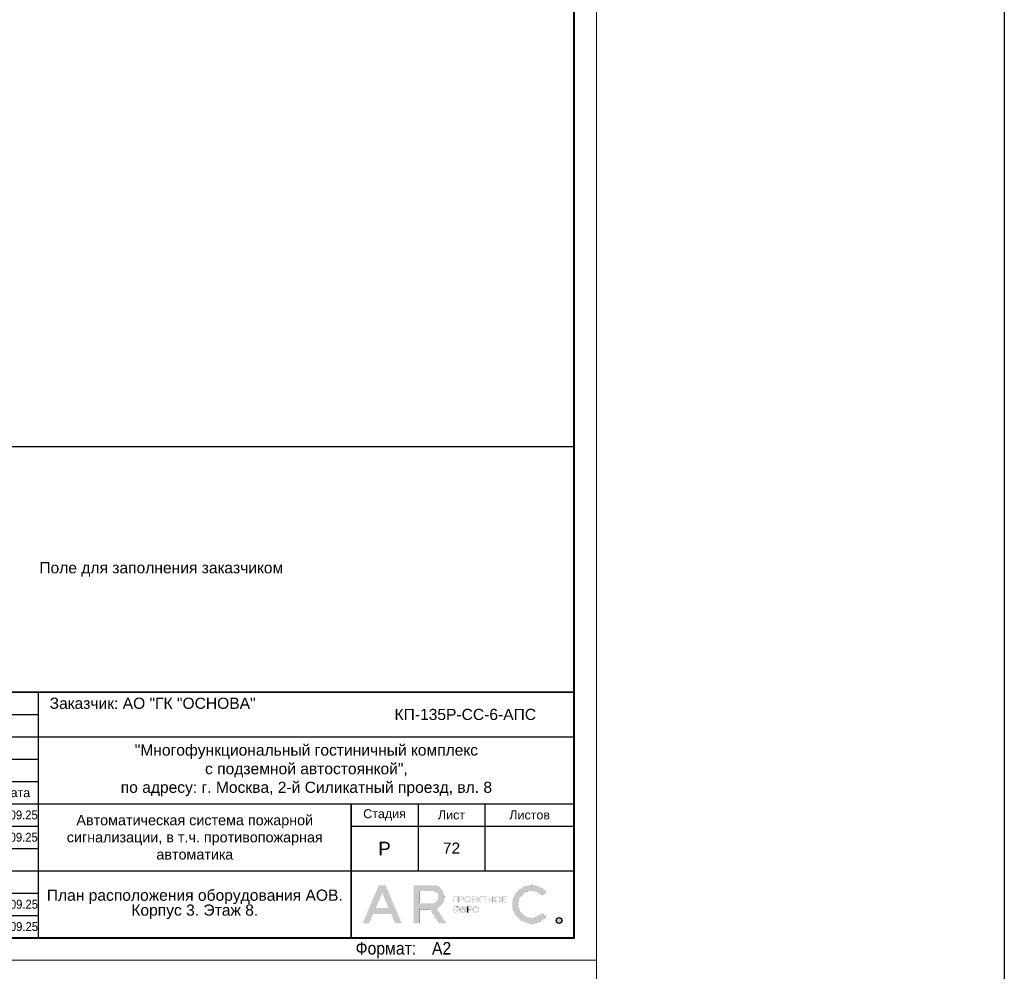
# Model space of a CAD drawing. Header units: millimetres. Extents: x -195178 to 1761886, y 140622 to 301105.
# Tile 43 of 131: x 345903 to 367954, y 224055 to 245362. Entities that reach past the tile are written whole.
import ezdxf
from ezdxf.enums import TextEntityAlignment as Align

# ---------------------------------------------------------------- set-up
doc = ezdxf.new("R2010")
doc.units = ezdxf.units.MM
doc.layers.get('Defpoints').update_dxf_attribs({"color": 252})
for name, color, linetype, lineweight in [('DB CP Оформление', 7, 'Continuous', 25), ('Охрана входов', 252, 'Continuous', 30), ('Рамка', 7, 'Continuous', 18), ('СС-011-ПОЖ-СИГНАЛИЗАЦИЯ', 1, 'Continuous', 30)]:
    doc.layers.add(name, color=color, linetype=linetype, lineweight=lineweight)
doc.layers.add('DB CP Подписи', color=7, linetype='Continuous', lineweight=25, true_color=0x0a45f5)
doc.layers.add('Автоматика', color=1, linetype='Continuous')
doc.layers.add('формат', color=250, linetype='Continuous')
doc.styles.add('Arial', font='arial.ttf', dxfattribs={"width": 0.9, "height": 699.9999999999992})
doc.styles.add('CP.Text', font='arial.ttf')
doc.styles.add('CP.Text дата', font='arial.ttf', dxfattribs={"width": 0.9})

# ---------------------------------------------------------------- blocks, each defined once
blk = doc.blocks.new('*U29')
at = {"color": 0, "lineweight": 0}
blk.add_lwpolyline([(-594, 4.393872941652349e-15), (6.661338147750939e-14, 6.661338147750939e-14), (3.331937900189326e-14, 420.0000000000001), (-594.0000000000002, 420.0000000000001)], close=True, dxfattribs=at)
at = {"lineweight": 40}
blk.add_lwpolyline([(-574, 5.000000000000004), (-4.999999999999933, 5.000000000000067), (-4.999999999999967, 415.0000000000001), (-574.0000000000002, 415.0000000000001)], close=True, dxfattribs=at)
at = {"style": 'Arial', "width": 0.9}
blk.add_text('Формат:', height=2.8, dxfattribs=at).set_placement((-53.97311837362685, 1.250000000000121))
at = {"style": 'Arial', "width": 0.9, "flags": 8}
blk.add_attdef('FORMAT', (-36.87188609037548, 1.257088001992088), '', height=2.8, dxfattribs=at)
blk = doc.blocks.new('Попов')
at = {"layer": 'DB CP Подписи', "color": 160, "true_color": 0x0a45f5}
for points in [[(7.394956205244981, 7.032094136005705), (4.284556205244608, 0.8400941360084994), (3.982156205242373, 0.4944941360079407), (3.665356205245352, 0.2583778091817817), (3.190156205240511, 0.09837780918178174), (2.801356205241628, 0.2064941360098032), (2.509696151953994, 0.451294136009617), (2.383756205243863, 0.7680941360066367), (2.429696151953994, 0.9984941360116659), (2.62855620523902, 1.243294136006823), (3.319756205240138, 1.603294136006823), (3.895756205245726, 1.848094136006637), (4.370956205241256, 1.992094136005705), (4.918156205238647, 1.992094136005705)], [(7.394956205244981, 7.032094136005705), (6.962956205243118, 6.427294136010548), (4.918156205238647, 1.992094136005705)], [(8.094156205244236, 0.03369413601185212), (8.828556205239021, 0.5520941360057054), (9.980556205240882, 1.272094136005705), (10.85895620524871, 1.761694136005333), (10.41255620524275, 1.084894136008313), (11.57895620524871, 2.611294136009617), (12.16935620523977, 3.84969413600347), (12.471756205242, 4.713694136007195), (12.629696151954, 5.419294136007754), (12.689696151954, 6.2400941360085), (12.54375620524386, 6.945694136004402), (12.34215620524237, 7.075294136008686), (12.03975620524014, 7.075294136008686), (11.64969615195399, 6.6000941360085), (11.379696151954, 5.779294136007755), (11.21895620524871, 4.728094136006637), (10.72935620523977, 3.014494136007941), (9.418956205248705, 0.0336941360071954)], [(5.979696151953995, 4.069175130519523), (4.859696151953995, -0.1216221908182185), (5.311356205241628, 0.624094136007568), (5.311356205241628, 0.8688941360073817), (5.624396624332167, 1.697142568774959), (6.247356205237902, 2.150494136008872), (6.650556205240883, 2.323294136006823), (6.909756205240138, 2.323294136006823), (7.125756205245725, 2.150494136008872), (7.125756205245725, 1.747294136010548), (6.82335620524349, 1.243294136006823), (6.333756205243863, 0.7968941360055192), (5.714556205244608, 0.5088941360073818), (5.412156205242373, 0.5952941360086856), (5.49855620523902, 1.286494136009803), (5.817585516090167, 1.879286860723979), (5.714556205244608, 1.286494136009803), (5.829756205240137, 0.9552941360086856), (6.146556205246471, 0.8832941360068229), (6.794556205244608, 1.012894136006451), (7.528956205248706, 1.459294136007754), (8.119356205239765, 2.064094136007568), (8.407356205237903, 2.510494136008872), (8.407356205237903, 2.899294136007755), (8.320956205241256, 3.028894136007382), (8.090556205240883, 2.956894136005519), (7.816956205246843, 2.366494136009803), (7.816956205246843, 1.963294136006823), (7.989756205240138, 1.776094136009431), (8.364156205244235, 1.891294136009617), (8.82495620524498, 2.323294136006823), (9.055356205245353, 2.697694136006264), (9.271356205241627, 3.302494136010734), (9.012156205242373, 3.561694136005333), (8.882556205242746, 3.561694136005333), (8.709696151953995, 3.3600941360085), (8.709696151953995, 2.978377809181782), (9.039696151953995, 2.408377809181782), (10.349696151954, 3.378377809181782), (11.11969615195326, 4.410259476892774), (11.27818451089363, 5.133235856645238), (11.35539592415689, 5.654323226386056), (11.38831620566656, 5.819447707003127), (11.35539592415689, 5.654323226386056)], [(3.521356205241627, 2.971294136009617), (3.294445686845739, 2.859738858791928), (4.789696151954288, 2.859738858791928)], [(3.521356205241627, 2.971294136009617), (4.126156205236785, 3.244894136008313), (4.932556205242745, 3.475294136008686), (6.444556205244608, 3.835294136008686), (7.495756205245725, 4.080094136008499)], [(1.534156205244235, 0.8688941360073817), (1.303756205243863, 1.041694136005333), (1.217356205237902, 1.214494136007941), (1.447756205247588, 1.416094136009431), (2.038156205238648, 1.603294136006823), (2.815756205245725, 1.761694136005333), (3.506956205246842, 1.876894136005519), (4.357209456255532, 1.989153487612), (4.918156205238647, 1.992094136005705)]]:
    blk.add_spline(points, degree=3, dxfattribs=at)
at = {"layer": 'DB CP Подписи'}
blk.add_spline([(8.094156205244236, 0.03369413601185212), (7.791756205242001, -0.2544480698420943), (7.618956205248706, -0.4847058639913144), (7.618956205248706, -0.8015058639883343), (7.950156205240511, -1.060705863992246), (8.569356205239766, -1.060705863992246), (8.943756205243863, -0.7583058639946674), (9.116556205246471, -0.4991058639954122), (9.418956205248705, 0.0336941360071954)], degree=3, dxfattribs=at)
blk = doc.blocks.new('A$Cf51998ab')
at = {"layer": 'DB CP Подписи'}
for points in [[(2.024743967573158, 7.175397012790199), (0.02474396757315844, 3.175397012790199), (2.524743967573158, 0.1753970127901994), (9.524743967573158, 6.675397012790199), (17.02474396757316, 19.1753970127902), (23.52474396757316, 28.6753970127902), (29.02474396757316, 35.6753970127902), (35.52474396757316, 43.6753970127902), (36.52474396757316, 44.6753970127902), (30.02474396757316, 30.6753970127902), (28.52474396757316, 26.1753970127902), (28.52474396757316, 25.1753970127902), (31.52474396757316, 26.6753970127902), (36.02474396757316, 30.1753970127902), (43.52474396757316, 36.1753970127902), (45.52474396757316, 39.1753970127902), (47.52474396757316, 42.6753970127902), (47.52474396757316, 43.1753970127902), (48.02474396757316, 44.1753970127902), (40.52474396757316, 31.1753970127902), (37.52474396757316, 25.6753970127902), (40.52474396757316, 25.1753970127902), (47.02474396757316, 28.6753970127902), (47.52474396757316, 29.1753970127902)], [(66.52474396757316, 31.6753970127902), (75.02474396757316, 39.1753970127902), (79.02474396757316, 43.6753970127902), (79.52474396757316, 46.6753970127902), (75.02474396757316, 41.6753970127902), (69.02474396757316, 32.6753970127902), (61.02474396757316, 18.6753970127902), (57.02474396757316, 11.6753970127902), (61.52474396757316, 15.6753970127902)], [(57.52474396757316, 34.1753970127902), (54.52474396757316, 34.1753970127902), (50.02474396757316, 31.1753970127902), (49.52474396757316, 26.1753970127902), (54.02474396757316, 27.6753970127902), (56.02474396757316, 29.1753970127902), (58.02474396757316, 33.1753970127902), (57.52474396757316, 34.1753970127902)], [(71.80259313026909, 27.23596012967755), (75.18207571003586, 30.02247973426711), (81.43411698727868, 33.40007838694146), (87.77064376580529, 36.27103771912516), (91.06563812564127, 37.45319772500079)], [(59.02474396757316, 30.6753970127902), (55.49455854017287, 28.71229258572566), (55.52474396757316, 25.6753970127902), (57.52474396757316, 25.6753970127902), (62.02474396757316, 27.6753970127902), (65.02474396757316, 29.6753970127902), (65.52474396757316, 30.1753970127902)]]:
    blk.add_spline(points, degree=3, dxfattribs=at)
blk = doc.blocks.new('Лого')
at = {"layer": 'DB CP Оформление'}
h = blk.add_hatch(color=0, dxfattribs=at)
edge = h.paths.add_edge_path()
edge.add_line((-3.149615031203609, 491.8564630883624), (-2.145539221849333, 491.0307320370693))
edge.add_arc((-5.466713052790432, 493.7619962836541), 4.300000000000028, 39.43316774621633, 320.5668322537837, ccw=False)
edge.add_line((-2.145539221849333, 496.4932605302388), (-3.149615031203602, 495.6675294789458))
edge.add_arc((-5.466713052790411, 493.7619962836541), 3.000000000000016, 39.43316774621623, 320.5668322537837)
edge = h.paths.add_edge_path()
edge.add_arc((0.7039796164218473, 490.1453402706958), 0.65, 0, 360)
h.paths.add_polyline_path([(-38.91856638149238, 496.3972109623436), (-37.43639440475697, 492.9290438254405), (-40.40073835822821, 492.9290438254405)], flags=16)
edge = h.paths.add_edge_path(flags=16)
edge.add_line((-30.56831019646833, 493.9825875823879), (-27.63778042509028, 493.9825875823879))
edge.add_arc((-27.63778042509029, 495.2825875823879), 1.299999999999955, 270.0000000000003, 360.0000000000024)
edge.add_line((-26.33778042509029, 495.2825875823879), (-26.33778042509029, 495.4512324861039))
edge.add_arc((-27.63778042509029, 495.4512324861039), 1.300000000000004, 359.9999999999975, 449.9999999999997)
edge.add_line((-27.63778042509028, 496.7512324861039), (-30.56831019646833, 496.7512324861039))
edge.add_line((-30.56831019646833, 496.7512324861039), (-30.56831019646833, 493.9825875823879))
h.paths.add_polyline_path([(-35.9689509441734, 489.4953402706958), (-36.88082038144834, 491.6290438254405), (-40.956312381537, 491.6290438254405), (-41.8681818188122, 489.4953402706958), (-43.28192242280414, 489.4953402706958), (-39.6254366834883, 498.0512324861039), (-38.21169607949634, 498.0512324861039), (-34.55521034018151, 489.4953402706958)])
edge = h.paths.add_edge_path()
edge.add_line((-30.56831019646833, 489.4953402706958), (-31.86831019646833, 489.4953402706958))
edge.add_line((-31.86831019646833, 489.4953402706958), (-31.86831019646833, 498.0512324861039))
edge.add_line((-31.86831019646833, 498.0512324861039), (-27.63778042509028, 498.0512324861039))
edge.add_arc((-27.63778042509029, 495.4512324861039), 2.600000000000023, 0, 89.99999999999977, ccw=False)
edge.add_line((-25.03778042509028, 495.4512324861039), (-25.03778042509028, 495.2825875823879))
edge.add_arc((-27.63778042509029, 495.2825875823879), 2.600000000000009, -70.23716168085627, 0, ccw=False)
edge.add_line((-26.75864866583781, 492.8357268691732), (-24.6131234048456, 489.4953402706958))
edge.add_line((-24.6131234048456, 489.4953402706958), (-26.15818166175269, 489.4953402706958))
edge.add_line((-26.15818166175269, 489.4953402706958), (-28.20534579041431, 492.6825875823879))
edge.add_line((-28.20534579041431, 492.6825875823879), (-30.56831019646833, 492.6825875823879))
edge.add_line((-30.56831019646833, 492.6825875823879), (-30.56831019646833, 489.4953402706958))
edge = h.paths.add_edge_path(flags=16)
edge.add_line((-21.27053753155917, 492.6928723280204), (-21.27053753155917, 492.5228723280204))
edge.add_arc((-20.82053753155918, 492.5228723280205), 0.4499999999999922, 180.0000000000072, 270.0000000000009)
edge.add_line((-20.82053753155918, 492.0728723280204), (-20.69150461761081, 492.0728723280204))
edge.add_arc((-20.6915046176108, 492.5228723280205), 0.4500000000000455, 269.9999999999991, 359.9999999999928)
edge.add_line((-20.24150461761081, 492.5228723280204), (-20.24150461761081, 492.6928723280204))
edge.add_arc((-20.69150461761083, 492.6928723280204), 0.4500000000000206, 0, 89.99999999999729)
edge.add_line((-20.69150461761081, 493.1428723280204), (-20.82053753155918, 493.1428723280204))
edge.add_arc((-20.82053753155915, 492.6928723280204), 0.4500000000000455, 90.00000000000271, 180)
edge = h.paths.add_edge_path(flags=17)
edge.add_line((-21.62964566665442, 491.9228723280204), (-21.62964566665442, 492.5328723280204))
edge.add_line((-21.62964566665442, 492.5328723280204), (-21.45053753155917, 492.5328723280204))
edge.add_line((-21.45053753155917, 492.5328723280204), (-21.45053753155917, 492.5228723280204))
edge.add_arc((-20.85053753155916, 492.5228723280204), 0.6000000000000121, 180, 269.999999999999)
edge.add_line((-20.85053753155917, 491.9228723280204), (-20.66150461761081, 491.9228723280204))
edge.add_arc((-20.66150461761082, 492.5228723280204), 0.6000000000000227, 270.000000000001, 360)
edge.add_line((-20.06150461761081, 492.5228723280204), (-20.06150461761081, 492.6928723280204))
edge.add_arc((-20.66150461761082, 492.6928723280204), 0.6000000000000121, 0, 89.99999999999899)
edge.add_line((-20.66150461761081, 493.2928723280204), (-20.85053753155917, 493.2928723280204))
edge.add_arc((-20.85053753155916, 492.6928723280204), 0.6000000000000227, 90.00000000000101, 180)
edge.add_line((-21.45053753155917, 492.6928723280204), (-21.45053753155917, 492.6828723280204))
edge.add_line((-21.45053753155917, 492.6828723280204), (-21.62964566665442, 492.6828723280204))
edge.add_line((-21.62964566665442, 492.6828723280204), (-21.62964566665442, 493.2928723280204))
edge.add_line((-21.62964566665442, 493.2928723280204), (-21.80964566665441, 493.2928723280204))
edge.add_line((-21.80964566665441, 493.2928723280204), (-21.80964566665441, 491.9228723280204))
edge.add_line((-21.80964566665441, 491.9228723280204), (-21.62964566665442, 491.9228723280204))
edge = h.paths.add_edge_path(flags=16)
edge.add_line((-18.44160413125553, 492.6928723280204), (-18.44160413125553, 492.5228723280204))
edge.add_arc((-17.99160413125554, 492.5228723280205), 0.4499999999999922, 180.0000000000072, 270.0000000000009)
edge.add_line((-17.99160413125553, 492.0728723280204), (-17.86257121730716, 492.0728723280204))
edge.add_arc((-17.86257121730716, 492.5228723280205), 0.4500000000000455, 269.9999999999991, 359.9999999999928)
edge.add_line((-17.41257121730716, 492.5228723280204), (-17.41257121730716, 492.6928723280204))
edge.add_arc((-17.86257121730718, 492.6928723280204), 0.4500000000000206, 0, 89.99999999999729)
edge.add_line((-17.86257121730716, 493.1428723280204), (-17.99160413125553, 493.1428723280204))
edge.add_arc((-17.99160413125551, 492.6928723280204), 0.4500000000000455, 90.00000000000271, 180)
edge = h.paths.add_edge_path()
edge.add_line((-18.62160413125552, 492.6928723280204), (-18.62160413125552, 492.5228723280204))
edge.add_arc((-18.02160413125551, 492.5228723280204), 0.6000000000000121, 180, 269.999999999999)
edge.add_line((-18.02160413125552, 491.9228723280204), (-17.83257121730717, 491.9228723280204))
edge.add_arc((-17.83257121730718, 492.5228723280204), 0.6000000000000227, 270.000000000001, 360)
edge.add_line((-17.23257121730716, 492.5228723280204), (-17.23257121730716, 492.6928723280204))
edge.add_arc((-17.83257121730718, 492.6928723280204), 0.6000000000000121, 0, 89.99999999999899)
edge.add_line((-17.83257121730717, 493.2928723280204), (-18.02160413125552, 493.2928723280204))
edge.add_arc((-18.02160413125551, 492.6928723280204), 0.6000000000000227, 90.00000000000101, 180)
edge = h.paths.add_edge_path(flags=16)
edge.add_line((-13.61226025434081, 494.9777851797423), (-13.61226025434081, 494.8077851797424))
edge.add_arc((-13.16226025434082, 494.8077851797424), 0.4499999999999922, 180.0000000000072, 270.0000000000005)
edge.add_line((-13.16226025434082, 494.3577851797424), (-13.03322734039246, 494.3577851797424))
edge.add_arc((-13.03322734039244, 494.8077851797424), 0.4500000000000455, 269.9999999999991, 359.9999999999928)
edge.add_line((-12.58322734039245, 494.8077851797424), (-12.58322734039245, 494.9777851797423))
edge.add_arc((-13.03322734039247, 494.9777851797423), 0.4500000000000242, 0, 89.99999999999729)
edge.add_line((-13.03322734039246, 495.4277851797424), (-13.16226025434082, 495.4277851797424))
edge.add_arc((-13.16226025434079, 494.9777851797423), 0.4500000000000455, 90.00000000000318, 180)
edge = h.paths.add_edge_path()
edge.add_line((-13.79226025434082, 494.9777851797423), (-13.79226025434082, 494.8077851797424))
edge.add_arc((-13.19226025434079, 494.8077851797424), 0.6000000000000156, 180, 269.9999999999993)
edge.add_line((-13.19226025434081, 494.2077851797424), (-13.00322734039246, 494.2077851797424))
edge.add_arc((-13.00322734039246, 494.8077851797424), 0.6000000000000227, 270.000000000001, 360)
edge.add_line((-12.40322734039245, 494.8077851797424), (-12.40322734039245, 494.9777851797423))
edge.add_arc((-13.00322734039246, 494.9777851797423), 0.6000000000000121, 0, 89.99999999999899)
edge.add_line((-13.00322734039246, 495.5777851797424), (-13.19226025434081, 495.5777851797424))
edge.add_arc((-13.19226025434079, 494.9777851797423), 0.6000000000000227, 90.00000000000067, 180)
edge = h.paths.add_edge_path(flags=16)
edge.add_line((-20.28705089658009, 494.9777851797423), (-20.28705089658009, 494.8077851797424))
edge.add_arc((-19.8370508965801, 494.8077851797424), 0.4499999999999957, 180.0000000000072, 270.0000000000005)
edge.add_line((-19.83705089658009, 494.3577851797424), (-19.70801798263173, 494.3577851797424))
edge.add_arc((-19.70801798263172, 494.8077851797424), 0.4500000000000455, 269.9999999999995, 359.9999999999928)
edge.add_line((-19.25801798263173, 494.8077851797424), (-19.25801798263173, 494.9777851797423))
edge.add_arc((-19.70801798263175, 494.9777851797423), 0.4500000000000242, 0, 89.99999999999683)
edge.add_line((-19.70801798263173, 495.4277851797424), (-19.83705089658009, 495.4277851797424))
edge.add_arc((-19.83705089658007, 494.9777851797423), 0.4500000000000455, 90.00000000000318, 180)
edge = h.paths.add_edge_path()
edge.add_line((-20.46705089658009, 494.9777851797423), (-20.46705089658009, 494.8077851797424))
edge.add_arc((-19.86705089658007, 494.8077851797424), 0.6000000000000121, 180, 269.999999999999)
edge.add_line((-19.86705089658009, 494.2077851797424), (-19.67801798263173, 494.2077851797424))
edge.add_arc((-19.67801798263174, 494.8077851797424), 0.6000000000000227, 270.000000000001, 360)
edge.add_line((-19.07801798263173, 494.8077851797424), (-19.07801798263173, 494.9777851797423))
edge.add_arc((-19.67801798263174, 494.9777851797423), 0.6000000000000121, 0, 89.99999999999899)
edge.add_line((-19.67801798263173, 495.5777851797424), (-19.86705089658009, 495.5777851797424))
edge.add_arc((-19.86705089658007, 494.9777851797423), 0.6000000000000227, 90.00000000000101, 180)
edge = h.paths.add_edge_path(flags=16)
edge.add_arc((-19.22667760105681, 492.7878723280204), 0.1800000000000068, 270.0000000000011, 360)
edge.add_line((-19.04667760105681, 492.7878723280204), (-19.0466776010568, 492.9328723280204))
edge.add_arc((-19.22667760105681, 492.9328723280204), 0.1800000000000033, 0, 89.99999999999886)
edge.add_line((-19.2266776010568, 493.1128723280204), (-19.63443714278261, 493.1128723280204))
edge.add_line((-19.63443714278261, 493.1128723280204), (-19.6344371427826, 492.6078723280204))
edge.add_line((-19.6344371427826, 492.6078723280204), (-19.22667760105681, 492.6078723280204))
edge = h.paths.add_edge_path()
edge.add_line((-19.63443714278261, 491.9228723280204), (-19.81443714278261, 491.9228723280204))
edge.add_line((-19.81443714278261, 491.9228723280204), (-19.81443714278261, 493.2928723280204))
edge.add_line((-19.81443714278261, 493.2928723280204), (-19.2266776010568, 493.2928723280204))
edge.add_arc((-19.2266776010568, 492.9328723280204), 0.3600000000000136, 0, 89.99999999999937, ccw=False)
edge.add_line((-18.8666776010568, 492.9328723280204), (-18.86667760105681, 492.7878723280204))
edge.add_arc((-19.22667760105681, 492.7878723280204), 0.3600000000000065, -89.99999999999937, 0, ccw=False)
edge.add_line((-19.22667760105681, 492.4278723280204), (-19.63443714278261, 492.4278723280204))
edge.add_line((-19.63443714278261, 492.4278723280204), (-19.63443714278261, 491.9228723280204))
edge = h.paths.add_edge_path(flags=16)
edge.add_line((-22.41432519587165, 492.0728723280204), (-22.81592550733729, 492.0728723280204))
edge.add_line((-22.81592550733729, 492.0728723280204), (-22.81592550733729, 492.5700955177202))
edge.add_line((-22.81592550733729, 492.5700955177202), (-22.41432519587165, 492.5700955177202))
edge.add_arc((-22.41432519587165, 492.3900955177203), 0.17999999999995, -1.807620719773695e-11, 89.99999999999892, ccw=False)
edge.add_line((-22.23432519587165, 492.3900955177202), (-22.23432519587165, 492.2528723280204))
edge.add_arc((-22.41432519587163, 492.2528723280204), 0.1799999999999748, -90.00000000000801, 0, ccw=False)
h.paths.add_polyline_path([(-16.95626591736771, 495.5777851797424), (-17.51223811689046, 494.9677851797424), (-17.55459530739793, 494.9677851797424), (-17.55459530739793, 495.5777851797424), (-17.73459530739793, 495.5777851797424), (-17.73459530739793, 494.2077851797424), (-17.55459530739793, 494.2077851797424), (-17.55459530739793, 494.8177851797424), (-17.47826675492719, 494.8177851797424), (-16.92229455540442, 494.2077851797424), (-16.67874821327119, 494.2077851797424), (-17.32006333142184, 494.9114214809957), (-16.71271957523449, 495.5777851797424)])
edge = h.paths.add_edge_path()
edge.add_line((-22.10894538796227, 493.1128723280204), (-22.8159255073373, 493.1128723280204))
edge.add_line((-22.8159255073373, 493.1128723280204), (-22.81592550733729, 492.7200955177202))
edge.add_line((-22.81592550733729, 492.7200955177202), (-22.41432519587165, 492.7200955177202))
edge.add_arc((-22.41432519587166, 492.3600955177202), 0.3600000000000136, 0, 89.99999999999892, ccw=False)
edge.add_line((-22.05432519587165, 492.3600955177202), (-22.05432519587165, 492.2828723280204))
edge.add_arc((-22.41432519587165, 492.2828723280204), 0.3600000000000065, -89.99999999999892, 0, ccw=False)
edge.add_line((-22.41432519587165, 491.9228723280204), (-23.01592550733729, 491.9228723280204))
edge.add_line((-23.01592550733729, 491.9228723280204), (-23.01592550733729, 493.2928723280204))
edge.add_line((-23.01592550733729, 493.2928723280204), (-22.10894538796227, 493.2928723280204))
edge.add_line((-22.10894538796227, 493.2928723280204), (-22.10894538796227, 493.1128723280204))
h.paths.add_polyline_path([(-15.99401623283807, 495.3977851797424), (-16.45775531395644, 495.3977851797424), (-16.45775531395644, 495.5777851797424), (-15.35027715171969, 495.5777851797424), (-15.35027715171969, 495.3977851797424), (-15.81401623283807, 495.3977851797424), (-15.81401623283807, 494.2077851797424), (-15.99401623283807, 494.2077851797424)])
h.paths.add_polyline_path([(-14.219327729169, 494.9827851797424), (-14.219327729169, 495.5777851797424), (-14.039327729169, 495.5777851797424), (-14.039327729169, 494.2077851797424), (-14.219327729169, 494.2077851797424), (-14.219327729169, 494.8027851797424), (-14.92320967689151, 494.8027851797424), (-14.92320967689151, 494.2077851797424), (-15.10320967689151, 494.2077851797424), (-15.10320967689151, 495.5777851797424), (-14.92320967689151, 495.5777851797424), (-14.92320967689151, 494.9827851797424)])
h.paths.add_polyline_path([(-11.97615986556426, 494.8027851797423), (-11.97615986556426, 494.3877851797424), (-11.30687213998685, 494.3877851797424), (-11.30687213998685, 494.2077851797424), (-12.15615986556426, 494.2077851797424), (-12.15615986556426, 495.5777851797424), (-11.30687213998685, 495.5777851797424), (-11.30687213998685, 495.3977851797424), (-11.97615986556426, 495.3977851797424), (-11.97615986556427, 494.9827851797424), (-11.34484040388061, 494.9827851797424), (-11.34484040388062, 494.8027851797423)])
edge = h.paths.add_edge_path(flags=16)
edge.add_arc((-21.07411837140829, 495.0727851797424), 0.1800000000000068, 270.0000000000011, 360)
edge.add_line((-20.89411837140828, 495.0727851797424), (-20.89411837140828, 495.2177851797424))
edge.add_arc((-21.07411837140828, 495.2177851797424), 0.1800000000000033, 0, 89.99999999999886)
edge.add_line((-21.07411837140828, 495.3977851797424), (-21.48187791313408, 495.3977851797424))
edge.add_line((-21.48187791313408, 495.3977851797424), (-21.48187791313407, 494.8927851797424))
edge.add_line((-21.48187791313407, 494.8927851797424), (-21.07411837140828, 494.8927851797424))
h.paths.add_polyline_path([(-22.81592550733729, 494.2077851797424), (-23.01592550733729, 494.2077851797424), (-23.01592550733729, 495.5777851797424), (-21.90894538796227, 495.5777851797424), (-21.90894538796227, 494.2077851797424), (-22.10894538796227, 494.2077851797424), (-22.10894538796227, 495.3977851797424), (-22.81592550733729, 495.3977851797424)])
h.paths.add_polyline_path([(-18.65095050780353, 494.8027851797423), (-18.65095050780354, 494.3877851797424), (-17.98166278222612, 494.3877851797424), (-17.98166278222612, 494.2077851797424), (-18.83095050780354, 494.2077851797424), (-18.83095050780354, 495.5777851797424), (-17.98166278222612, 495.5777851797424), (-17.98166278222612, 495.3977851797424), (-18.65095050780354, 495.3977851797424), (-18.65095050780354, 494.9827851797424), (-18.01963104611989, 494.9827851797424), (-18.01963104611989, 494.8027851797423)])
edge = h.paths.add_edge_path()
edge.add_line((-21.48187791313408, 494.2077851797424), (-21.66187791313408, 494.2077851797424))
edge.add_line((-21.66187791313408, 494.2077851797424), (-21.66187791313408, 495.5777851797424))
edge.add_line((-21.66187791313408, 495.5777851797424), (-21.07411837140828, 495.5777851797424))
edge.add_arc((-21.07411837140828, 495.2177851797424), 0.3600000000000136, 0, 89.99999999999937, ccw=False)
edge.add_line((-20.71411837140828, 495.2177851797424), (-20.71411837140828, 495.0727851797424))
edge.add_arc((-21.07411837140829, 495.0727851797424), 0.3600000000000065, -89.99999999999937, 0, ccw=False)
edge.add_line((-21.07411837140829, 494.7127851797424), (-21.48187791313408, 494.7127851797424))
edge.add_line((-21.48187791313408, 494.7127851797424), (-21.48187791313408, 494.2077851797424))
edge = h.paths.add_edge_path()
edge.add_line((-19.81443714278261, 493.2928723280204), (-19.81443714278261, 491.9228723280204))
edge.add_line((-22.10894538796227, 493.2928723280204), (-22.10894538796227, 493.1128723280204))
at = {"layer": 'DB CP Оформление', "color": 0}
for p, q in [((-22.10894538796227, 493.2928723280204), (-22.10894538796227, 493.1128723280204)), ((-19.81443714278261, 493.2928723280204), (-19.81443714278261, 491.9228723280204))]:
    blk.add_line(p, q, dxfattribs=at)
at = {"layer": 'DB CP Оформление', "color": 0, "const_width": 0.01}
for points in [[(-35.9689509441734, 489.4953402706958), (-36.88082038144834, 491.6290438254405), (-40.956312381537, 491.6290438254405), (-41.8681818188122, 489.4953402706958), (-43.28192242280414, 489.4953402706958), (-39.6254366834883, 498.0512324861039), (-38.21169607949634, 498.0512324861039), (-34.55521034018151, 489.4953402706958)], [(-38.91856638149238, 496.3972109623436), (-37.43639440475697, 492.9290438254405), (-40.40073835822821, 492.9290438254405)], [(-22.81592550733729, 494.2077851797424), (-23.01592550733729, 494.2077851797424), (-23.01592550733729, 495.5777851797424), (-21.90894538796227, 495.5777851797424), (-21.90894538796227, 494.2077851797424), (-22.10894538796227, 494.2077851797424), (-22.10894538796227, 495.3977851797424), (-22.81592550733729, 495.3977851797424)], [(-18.65095050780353, 494.8027851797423), (-18.65095050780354, 494.3877851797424), (-17.98166278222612, 494.3877851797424), (-17.98166278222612, 494.2077851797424), (-18.83095050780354, 494.2077851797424), (-18.83095050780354, 495.5777851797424), (-17.98166278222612, 495.5777851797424), (-17.98166278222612, 495.3977851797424), (-18.65095050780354, 495.3977851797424), (-18.65095050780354, 494.9827851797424), (-18.01963104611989, 494.9827851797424), (-18.01963104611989, 494.8027851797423)], [(-16.95626591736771, 495.5777851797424), (-17.51223811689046, 494.9677851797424), (-17.55459530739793, 494.9677851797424), (-17.55459530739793, 495.5777851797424), (-17.73459530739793, 495.5777851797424), (-17.73459530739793, 494.2077851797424), (-17.55459530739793, 494.2077851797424), (-17.55459530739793, 494.8177851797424), (-17.47826675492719, 494.8177851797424), (-16.92229455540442, 494.2077851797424), (-16.67874821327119, 494.2077851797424), (-17.32006333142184, 494.9114214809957), (-16.71271957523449, 495.5777851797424)], [(-15.99401623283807, 495.3977851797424), (-16.45775531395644, 495.3977851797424), (-16.45775531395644, 495.5777851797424), (-15.35027715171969, 495.5777851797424), (-15.35027715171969, 495.3977851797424), (-15.81401623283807, 495.3977851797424), (-15.81401623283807, 494.2077851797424), (-15.99401623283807, 494.2077851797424)], [(-14.219327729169, 494.9827851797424), (-14.219327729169, 495.5777851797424), (-14.039327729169, 495.5777851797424), (-14.039327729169, 494.2077851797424), (-14.219327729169, 494.2077851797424), (-14.219327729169, 494.8027851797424), (-14.92320967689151, 494.8027851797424), (-14.92320967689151, 494.2077851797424), (-15.10320967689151, 494.2077851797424), (-15.10320967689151, 495.5777851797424), (-14.92320967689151, 495.5777851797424), (-14.92320967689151, 494.9827851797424)], [(-11.97615986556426, 494.8027851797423), (-11.97615986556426, 494.3877851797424), (-11.30687213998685, 494.3877851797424), (-11.30687213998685, 494.2077851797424), (-12.15615986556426, 494.2077851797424), (-12.15615986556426, 495.5777851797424), (-11.30687213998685, 495.5777851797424), (-11.30687213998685, 495.3977851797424), (-11.97615986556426, 495.3977851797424), (-11.97615986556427, 494.9827851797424), (-11.34484040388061, 494.9827851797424), (-11.34484040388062, 494.8027851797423)]]:
    blk.add_lwpolyline(points, close=True, dxfattribs=at)
for points in [[(-30.56831019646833, 489.4953402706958), (-31.86831019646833, 489.4953402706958), (-31.86831019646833, 498.0512324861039), (-27.63778042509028, 498.0512324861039, -0.414213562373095), (-25.03778042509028, 495.4512324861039), (-25.03778042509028, 495.2825875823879, -0.316436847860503), (-26.75864866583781, 492.8357268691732), (-24.6131234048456, 489.4953402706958), (-26.15818166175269, 489.4953402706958), (-28.20534579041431, 492.6825875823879), (-30.56831019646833, 492.6825875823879)], [(-30.56831019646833, 493.9825875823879), (-27.63778042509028, 493.9825875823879, 0.414213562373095), (-26.33778042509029, 495.2825875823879), (-26.33778042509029, 495.4512324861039, 0.414213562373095), (-27.63778042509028, 496.7512324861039), (-30.56831019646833, 496.7512324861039)], [(-3.149615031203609, 491.8564630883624), (-2.145539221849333, 491.0307320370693, -2.790346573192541), (-2.145539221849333, 496.4932605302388), (-3.149615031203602, 495.6675294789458, 2.790346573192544)], [(-21.48187791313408, 494.2077851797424), (-21.66187791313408, 494.2077851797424), (-21.66187791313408, 495.5777851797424), (-21.07411837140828, 495.5777851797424, -0.4142135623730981), (-20.71411837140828, 495.2177851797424), (-20.71411837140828, 495.0727851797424, -0.4142135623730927), (-21.07411837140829, 494.7127851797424), (-21.48187791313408, 494.7127851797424)], [(-21.07411837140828, 494.8927851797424, 0.4142135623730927), (-20.89411837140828, 495.0727851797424), (-20.89411837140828, 495.2177851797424, 0.4142135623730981), (-21.07411837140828, 495.3977851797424), (-21.48187791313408, 495.3977851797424), (-21.48187791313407, 494.8927851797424)], [(-20.46705089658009, 494.9777851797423), (-20.46705089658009, 494.8077851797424, 0.414213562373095), (-19.86705089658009, 494.2077851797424), (-19.67801798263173, 494.2077851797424, 0.414213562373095), (-19.07801798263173, 494.8077851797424), (-19.07801798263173, 494.9777851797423, 0.414213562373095), (-19.67801798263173, 495.5777851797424), (-19.86705089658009, 495.5777851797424, 0.414213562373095)], [(-20.28705089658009, 494.9777851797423), (-20.28705089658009, 494.8077851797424, 0.414213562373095), (-19.83705089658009, 494.3577851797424), (-19.70801798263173, 494.3577851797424, 0.414213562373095), (-19.25801798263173, 494.8077851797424), (-19.25801798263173, 494.9777851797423, 0.414213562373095), (-19.70801798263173, 495.4277851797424), (-19.83705089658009, 495.4277851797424, 0.414213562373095)], [(-13.79226025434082, 494.9777851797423), (-13.79226025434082, 494.8077851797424, 0.414213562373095), (-13.19226025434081, 494.2077851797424), (-13.00322734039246, 494.2077851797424, 0.414213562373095), (-12.40322734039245, 494.8077851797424), (-12.40322734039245, 494.9777851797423, 0.414213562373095), (-13.00322734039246, 495.5777851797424), (-13.19226025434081, 495.5777851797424, 0.414213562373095)], [(-13.61226025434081, 494.9777851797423), (-13.61226025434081, 494.8077851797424, 0.414213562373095), (-13.16226025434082, 494.3577851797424), (-13.03322734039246, 494.3577851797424, 0.414213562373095), (-12.58322734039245, 494.8077851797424), (-12.58322734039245, 494.9777851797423, 0.414213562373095), (-13.03322734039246, 495.4277851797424), (-13.16226025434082, 495.4277851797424, 0.414213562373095)], [(-22.10894538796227, 493.1128723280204), (-22.8159255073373, 493.1128723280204), (-22.81592550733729, 492.7200955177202), (-22.41432519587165, 492.7200955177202, -0.4142135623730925), (-22.05432519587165, 492.3600955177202), (-22.05432519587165, 492.2828723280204, -0.4142135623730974), (-22.41432519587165, 491.9228723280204), (-23.01592550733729, 491.9228723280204), (-23.01592550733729, 493.2928723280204), (-22.10894538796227, 493.2928723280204)], [(-22.41432519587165, 492.0728723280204), (-22.81592550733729, 492.0728723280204), (-22.81592550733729, 492.5700955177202), (-22.41432519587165, 492.5700955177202, -0.4142135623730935), (-22.23432519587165, 492.3900955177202), (-22.23432519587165, 492.2528723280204, -0.4142135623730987)], [(-21.62964566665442, 491.9228723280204), (-21.62964566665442, 492.5328723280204), (-21.45053753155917, 492.5328723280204), (-21.45053753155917, 492.5228723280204, 0.414213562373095), (-20.85053753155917, 491.9228723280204), (-20.66150461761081, 491.9228723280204, 0.414213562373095), (-20.06150461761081, 492.5228723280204), (-20.06150461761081, 492.6928723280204, 0.414213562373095), (-20.66150461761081, 493.2928723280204), (-20.85053753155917, 493.2928723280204, 0.414213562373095), (-21.45053753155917, 492.6928723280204), (-21.45053753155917, 492.6828723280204), (-21.62964566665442, 492.6828723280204), (-21.62964566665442, 493.2928723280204), (-21.80964566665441, 493.2928723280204), (-21.80964566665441, 491.9228723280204)], [(-21.27053753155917, 492.6928723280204), (-21.27053753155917, 492.5228723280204, 0.414213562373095), (-20.82053753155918, 492.0728723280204), (-20.69150461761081, 492.0728723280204, 0.414213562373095), (-20.24150461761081, 492.5228723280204), (-20.24150461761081, 492.6928723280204, 0.414213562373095), (-20.69150461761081, 493.1428723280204), (-20.82053753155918, 493.1428723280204, 0.414213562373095)], [(-19.63443714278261, 491.9228723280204), (-19.81443714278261, 491.9228723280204), (-19.81443714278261, 493.2928723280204), (-19.2266776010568, 493.2928723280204, -0.4142135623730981), (-18.8666776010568, 492.9328723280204), (-18.86667760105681, 492.7878723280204, -0.4142135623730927), (-19.22667760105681, 492.4278723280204), (-19.63443714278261, 492.4278723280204)], [(-19.22667760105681, 492.6078723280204, 0.4142135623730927), (-19.04667760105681, 492.7878723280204), (-19.0466776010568, 492.9328723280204, 0.4142135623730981), (-19.2266776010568, 493.1128723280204), (-19.63443714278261, 493.1128723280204), (-19.6344371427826, 492.6078723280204)], [(-18.62160413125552, 492.6928723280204), (-18.62160413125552, 492.5228723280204, 0.414213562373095), (-18.02160413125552, 491.9228723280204), (-17.83257121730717, 491.9228723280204, 0.414213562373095), (-17.23257121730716, 492.5228723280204), (-17.23257121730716, 492.6928723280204, 0.414213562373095), (-17.83257121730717, 493.2928723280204), (-18.02160413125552, 493.2928723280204, 0.414213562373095)], [(-18.44160413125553, 492.6928723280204), (-18.44160413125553, 492.5228723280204, 0.414213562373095), (-17.99160413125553, 492.0728723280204), (-17.86257121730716, 492.0728723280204, 0.414213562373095), (-17.41257121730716, 492.5228723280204), (-17.41257121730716, 492.6928723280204, 0.414213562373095), (-17.86257121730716, 493.1428723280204), (-17.99160413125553, 493.1428723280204, 0.414213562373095)]]:
    blk.add_lwpolyline(points, format="xyb", close=True, dxfattribs=at)
at = {"layer": 'DB CP Оформление', "color": 0}
blk.add_circle((0.7039796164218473, 490.1453402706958), 0.65, dxfattribs=at)
at = {"layer": 'Defpoints', "color": 0}
blk.add_lwpolyline([(-45.89650028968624, 501.2732863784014), (4.103499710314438, 501.2732863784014), (4.103499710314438, 486.2732863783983), (-45.89650028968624, 486.2732863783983)], close=True, dxfattribs=at)
blk = doc.blocks.new('A$C5BE547C8')
at = {"layer": 'DB CP Подписи', "color": 160, "true_color": 0x0a45f5}
for points in [[(12.77064067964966, 273.4620631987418), (54.9465189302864, 284.4855278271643), (94.154754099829, 355.2698806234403), (190.2780455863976, 461.4464249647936), (197.8667517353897, 439.9583000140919)], [(553.6754189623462, 292.4671654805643), (541.1363445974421, 294.8536106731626), (543.5881781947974, 221.3447915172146), (618.3679039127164, 188.8783703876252), (688.8570107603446, 181.5274854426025), (702.341915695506, 169.2760206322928), (655.1448083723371, 128.8461685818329), (445.8771119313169, 43.72502877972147), (210.5232081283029, -1.356840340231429), (25.1820216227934, -2.336883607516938), (-119.9528827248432, 30.00445333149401), (-207.229957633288, 105.4676031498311), (-226.8427679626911, 202.491644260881), (-177.8107121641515, 263.2541753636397), (-54.24994114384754, 301.4757719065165), (189.9297362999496, 360.2782164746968), (498.8316938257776, 377.9189649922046), (787.0024744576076, 349.3846527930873)], [(-36.17550682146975, 134.4371501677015), (61.71678818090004, 412.4869762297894)], [(12.77064067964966, 273.4620631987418), (53.68175455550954, 259.2054039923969), (47.35787273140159, 207.3811667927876), (60.00563637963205, 173.2529950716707), (97.94904722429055, 183.3650324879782)], [(97.94904722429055, 183.3650324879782), (177.0679458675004, 224.8184770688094), (161.8986921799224, 163.5096667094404), (207.1457470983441, 161.4226177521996), (266.314922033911, 204.5548820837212), (296.9437179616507, 255.3396693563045), (253.785020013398, 280.3842265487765), (197.7158576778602, 243.8061435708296), (177.076149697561, 224.897245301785)], [(240.4512582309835, 278.160545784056), (216.6761126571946, 242.9138925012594), (193.0570860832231, 200.9501308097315), (214.3763311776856, 163.8837520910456), (260.4151262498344, 165.1061032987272), (324.2741268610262, 195.7046833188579), (317.2758679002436, 178.2197674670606), (323.3993369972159, 165.9803596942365), (371.5122399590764, 186.0879841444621), (421.3747226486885, 228.0517155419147), (401.2547955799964, 186.9622102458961), (414.3764636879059, 162.4833644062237), (464.2389463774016, 183.4652452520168), (539.4700353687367, 247.2851138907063), (556.5207641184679, 274.5734312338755), (553.6754189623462, 292.4671654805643)]]:
    blk.add_spline(points, degree=3, dxfattribs=at)
blk = doc.blocks.new('Никачалов')
blk.add_lwpolyline([(-307.2528087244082, -10.52482762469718), (-266.7209943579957, -10.52482762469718), (-217.2917009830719, 12.19796214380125), (-151.053767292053, 56.65713122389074), (-104.5903002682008, 97.1639252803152), (-42.3079472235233, 148.5397506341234), (-2.762450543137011, 181.1417946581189), (25.90605847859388, 213.7455219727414), (43.7010164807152, 235.4819012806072), (55.56432182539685, 255.2404097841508), (61.49597449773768, 269.0720390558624), (48.64291482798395, 267.0958515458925), (20.96416013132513, 227.5771512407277), (-26.48906123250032, 171.2625404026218), (-43.29770154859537, 147.551656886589), (-106.566372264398, 73.45304175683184), (-171.8145516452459, 1.330614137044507), (-320.1058683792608, -151.8054015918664), (-406.1148320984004, -241.7118334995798), (-487.1818974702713, -312.8461673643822), (-518.8162328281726, -343.4720238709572), (-528.703466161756, -345.4482113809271), (-526.7239574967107, -334.5808633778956), (-516.8401608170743, -316.7968590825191), (-494.0998678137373, -283.2067213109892), (-477.294664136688, -261.4703420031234), (-435.7730954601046, -217.0111729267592), (-400.1831794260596, -188.3598206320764), (-362.6171914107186, -168.6013121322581), (-318.1297963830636, -150.8173078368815), (-234.0969046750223, -118.213580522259), (-154.0195936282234, -90.55032198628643), (-5.728276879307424, -52.01971543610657), (-125.3510846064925, -134.0213973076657), (-130.2929829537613, -133.0333035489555), (-128.316910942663, -131.0571160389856), (-95.39726961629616, -111.8204287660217), (-59.85203000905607, -95.76348443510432), (-27.71938084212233, -87.49177623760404), (-25.77080201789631, -90.41229184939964), (-29.66795968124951, -102.5757764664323), (-30.15252690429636, -110.3610126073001), (-29.17995580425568, -115.7122051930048), (-24.3102270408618, -121.0650810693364), (-17.49535610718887, -123.4974413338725), (-8.24390245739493, -125.9314848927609), (2.468126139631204, -127.3909010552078), (14.15272583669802, -127.3909010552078), (101.7906602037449, -127.3909010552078), (105.0348549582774, -129.2711407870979), (104.8664592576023, -152.815378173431), (110.9218312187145, -158.3651994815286), (128.4246742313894, -163.9133375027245), (156.4780234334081, -166.202617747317), (264.0107071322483, -165.9518068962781), (307.6251938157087, -158.1497378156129), (346.3905716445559, -151.961947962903), (383.8122205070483, -151.961947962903), (403.5351374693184, -158.7119581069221), (436.9152894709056, -161.67118948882), (526.11689822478, -161.927050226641), (598.5373598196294, -138.5208429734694), (676.6111056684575, -125.8742528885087), (713.761259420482, -126.4129070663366)])
blk = doc.blocks.new('ауацуа')
at = {"layer": 'DB CP Оформление'}
for p, q in [((-901444.4389830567, -47611.55045884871), (-882944.4389830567, -47611.55045884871)), ((-901444.4389830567, -53111.55045884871), (-901444.4389830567, -47611.55045884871)), ((-900444.4389830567, -47611.55045884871), (-900444.4389830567, -50111.55045884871)), ((-899444.4389830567, -47611.55045884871), (-899444.4389830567, -53111.55045884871)), ((-898444.4389830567, -47611.55045884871), (-898444.4389830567, -50111.55045884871)), ((-897444.4389830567, -47611.55045884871), (-897444.4389830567, -53111.55045884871)), ((-895944.4389830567, -47611.55045884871), (-895944.4389830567, -53111.55045884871)), ((-894944.4389830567, -53111.55045884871), (-894944.4389830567, -47612.58197722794)), ((-901444.4389830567, -48111.55045884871), (-894944.4389830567, -48111.55045884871)), ((-901444.4389830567, -48611.55045884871), (-894944.4389830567, -48611.55045884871)), ((-894944.4389830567, -48611.55045884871), (-882944.4389830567, -48611.55045884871)), ((-901444.4389830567, -49111.55045884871), (-894944.4389830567, -49111.55045884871)), ((-901444.4389830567, -49611.55045884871), (-894944.4389830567, -49611.55045884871)), ((-901444.4389830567, -50111.55045884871), (-882944.4389830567, -50111.55045884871)), ((-887944.4389830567, -53111.55045884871), (-887944.4389830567, -50111.55045884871)), ((-887944.4389830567, -50111.55045884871), (-887944.4389830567, -53111.55045884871)), ((-886444.4389830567, -50111.55045884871), (-886444.4389830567, -51611.55045884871)), ((-884944.4389830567, -50111.55045884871), (-884944.4389830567, -51611.55045884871)), ((-901444.4389830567, -50611.55045884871), (-894944.4389830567, -50611.55045884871)), ((-887944.4389830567, -50611.55045884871), (-882944.4389830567, -50611.55045884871)), ((-901444.4389830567, -51111.55045884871), (-894944.4389830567, -51111.55045884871)), ((-901444.4389830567, -51611.55045884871), (-894944.4389830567, -51611.55045884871)), ((-894944.4389830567, -51611.55045884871), (-882944.4389830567, -51611.55045884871)), ((-901444.4389830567, -52111.55045884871), (-894944.4389830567, -52111.55045884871)), ((-901444.4389830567, -52611.55045884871), (-894944.4389830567, -52611.55045884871)), ((-901444.4389830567, -53111.55045884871), (-882944.4389830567, -53111.55045884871))]:
    blk.add_line(p, q, dxfattribs=at)
at = {"layer": 'DB CP Оформление', "ltscale": 100}
blk.add_line((-882944.4389830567, -53111.55045884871), (-882944.4389830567, -47611.55045884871), dxfattribs=at)
at = {"layer": 'DB CP Оформление'}
blk.add_lwpolyline([(-887944.4389830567, -51611.55045884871), (-882944.4389830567, -51611.55045884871), (-882944.4389830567, -53111.55045884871), (-887944.4389830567, -53111.55045884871)], close=True, dxfattribs=at)
at = {"layer": 'DB CP Оформление', "color": 0, "xscale": 100, "yscale": 100, "zscale": 100}
blk.add_blockref('Лого', (-883354.7889540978, -101738.8790966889), dxfattribs=at)
at = {"layer": 'DB CP Подписи'}
blk.add_blockref('Никачалов', (-896824.2117446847, -50303.85781468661), dxfattribs=at)
at = {"layer": 'DB CP Подписи', "color": 160, "true_color": 0x0a45f5, "xscale": 1.445624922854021, "yscale": 1.445624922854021, "zscale": 1.445624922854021}
blk.add_blockref('A$C5BE547C8', (-897091.0831624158, -51157.1531102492), dxfattribs=at)
at = {"layer": 'DB CP Подписи'}
for name, p, xscale, yscale, zscale in [('A$Cf51998ab', (-897379.3541802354, -52782.28930560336), 14.0625, 14.0625, 14.0625), ('Попов', (-897444.4389830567, -53111.55045884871), 100, 100, 100)]:
    blk.add_blockref(name, p, dxfattribs=dict(at, xscale=xscale, yscale=yscale, zscale=zscale))
at = {"layer": 'DB CP Оформление', "style": 'CP.Text'}
for s, p in [('Изм.', (-900944.4389830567, -49861.55045884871)), ('Кол.уч.', (-899944.4389830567, -49861.55045884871)), ('Лист', (-898944.4389830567, -49861.55045884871)), ('№док.', (-897944.4389830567, -49861.55045884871)), ('Подпись', (-896694.4389830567, -49861.55045884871)), ('Дата', (-895444.4389830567, -49861.55045884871))]:
    blk.add_text(s, height=200, dxfattribs=at).set_placement(p, align=Align.MIDDLE_CENTER)
at = {"layer": 'DB CP Оформление'}
for s, insert, char_height, width, attachment_point, style in [('\\pxi1,t1;Заказчик: АО "ГК "ОСНОВА"', (-894944.4389830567, -47861.55045884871), 250, 8500, 4, 'CP.Text'), ('КП-135Р-СС-6-АПС', (-886970.4668877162, -48111.55045884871), 250, 3500.000000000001, 4, 'CP.Text'), ('"Многофункциональный гостиничный комплекс ^Jс подземной автостоянкой", \\Pпо адресу: г. Москва, 2-й Силикатный проезд, вл. 8', (-888944.4389830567, -49361.55045884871), 250, 12000, 5, 'CP.Text'), (' Разработал', (-901444.4389830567, -50361.55045884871), 200, 1999.999999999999, 4, 'CP.Text'), (' Никачалов', (-899444.4389830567, -50361.55045884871), 200, 1999.999999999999, 4, 'CP.Text'), ('20.09.25', (-895450.4190462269, -50361.55045884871), 200, 1000, 5, 'CP.Text дата'), ('Стадия', (-887194.4389830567, -50361.55045884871), 200, 1499.999999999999, 5, 'CP.Text'), ('Лист', (-885694.4389830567, -50361.55045884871), 200, 1499.999999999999, 5, 'CP.Text'), ('Листов', (-883944.4389830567, -50361.55045884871), 200, 2000, 5, 'CP.Text'), ('\\pxl0.2375,r0.2375;Автоматическая система пожарной сигнализации, в т.ч. противопожарная автоматика', (-891444.4389830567, -50861.55045884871), 230, 6999.999999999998, 5, 'CP.Text'), (' Проверил', (-901444.4389830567, -50861.55045884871), 200, 1999.999999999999, 4, 'CP.Text'), (' Комлев', (-899444.4389830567, -50861.55045884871), 200, 1999.999999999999, 4, 'CP.Text'), ('20.09.25', (-895450.4190462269, -50861.55045884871), 200, 1000, 5, 'CP.Text дата'), ('Р', (-887194.4389830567, -51111.55045884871), 300, 1499.999999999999, 5, 'CP.Text'), (' Н. контр.', (-901444.4389830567, -52361.55045884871), 200, 1999.999999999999, 4, 'CP.Text'), (' Малиновская', (-899444.4389830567, -52361.55045884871), 200, 1999.999999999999, 4, 'CP.Text'), ('20.09.25', (-895444.4389830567, -52361.55045884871), 200, 1000, 5, 'CP.Text дата'), (' ГИП', (-901444.4389830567, -52861.55045884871), 200, 1999.999999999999, 4, 'CP.Text'), (' Попов', (-899444.4389830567, -52861.55045884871), 200, 1999.999999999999, 4, 'CP.Text'), ('20.09.25', (-895444.4389830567, -52861.55045884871), 200, 1000, 5, 'CP.Text дата')]:
    blk.add_mtext(s, dxfattribs=dict(at, insert=insert, char_height=char_height, width=width, attachment_point=attachment_point, style=style))

msp = doc.modelspace()

# ---------------------------------------------------------------- linework, layer by layer
at = {"layer": 'Defpoints'}
msp.add_line((339824.0979509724, 235804.7842184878), (358324.0979509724, 235804.7842184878), dxfattribs=at)
at = {"layer": 'Defpoints', "color": 0, "lineweight": 18, "ltscale": 0.008333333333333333}
msp.add_line((347227.2876814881, 230297.0952578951), (358324.0980926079, 230297.0952578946), dxfattribs=at)
at = {"layer": 'Defpoints'}
for points in [[(339824.0980926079, 235804.7841227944), (358324.0980926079, 235804.7841227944), (358324.0980926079, 230304.7841228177), (339824.0980926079, 230304.7841228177)], [(339824.0980926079, 230304.7841228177), (358324.0980926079, 230304.7841228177), (358324.0980926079, 224804.784122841), (339824.0980926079, 224804.784122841)]]:
    msp.add_lwpolyline(points, close=True, dxfattribs=at)
at = {"layer": 'Охрана входов', "color": 0, "lineweight": 18, "ltscale": 0.008333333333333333}
msp.add_line((358324.0980926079, 232033.0945672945), (358324.0993198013, 230297.0952578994), dxfattribs=at)
at = {"layer": 'Рамка'}
for p in [(358324.0980926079, 230304.784122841), (339824.0980926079, 224804.784122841)]:
    msp.add_line(p, (358324.0980926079, 224804.784122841), dxfattribs=at)
msp.add_lwpolyline([(301424.0980926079, 224804.784122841), (358324.0980926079, 224804.784122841), (358324.0980926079, 265804.784122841), (301424.0980926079, 265804.784122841)], close=True, dxfattribs=at)
at = {"layer": 'СС-011-ПОЖ-СИГНАЛИЗАЦИЯ', "lineweight": 30, "ltscale": 100}
msp.add_lwpolyline([(367954.4656677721, 288524.5510211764), (367954.4656677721, 140621.7538494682)], dxfattribs=at)

# ---------------------------------------------------------------- block references
msp.add_blockref('ауацуа', (1241268.537075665, 277916.3345816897))
at = {"layer": 'формат', "xscale": 100, "yscale": 100, "zscale": 100}
msp.add_blockref('*U29', (358824.0980926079, 224304.784122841), dxfattribs=at).add_auto_attribs({'FORMAT': 'А2'})
msp.add_blockref('*U29', (358824.0980926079, 182304.784122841), dxfattribs=at)

# ---------------------------------------------------------------- texts
at = {"layer": 'Defpoints', "insert": (349074.0980217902, 233054.784170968), "char_height": 250, "width": 18500, "attachment_point": 5, "style": 'CP.Text'}
msp.add_mtext('\\pxl0.2375,r0.2375;Поле для заполнения заказчиком', dxfattribs=at)
at = {"layer": 'Автоматика', "color": 7, "insert": (349824.0980925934, 225554.7841228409), "char_height": 250, "width": 6999.999999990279, "attachment_point": 5, "line_spacing_factor": 0.8, "style": 'CP.Text'}
msp.add_mtext('\\pxqc;План расположения оборудования АОВ.\\PКорпус 3. Этаж 8. ', dxfattribs=at)
at = {"layer": 'Рамка', "style": 'CP.Text'}
msp.add_text('72', height=250, dxfattribs=at).set_placement((355574.7094788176, 226813.1578994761), align=Align.MIDDLE_CENTER)

doc.saveas('drawing.dxf')
